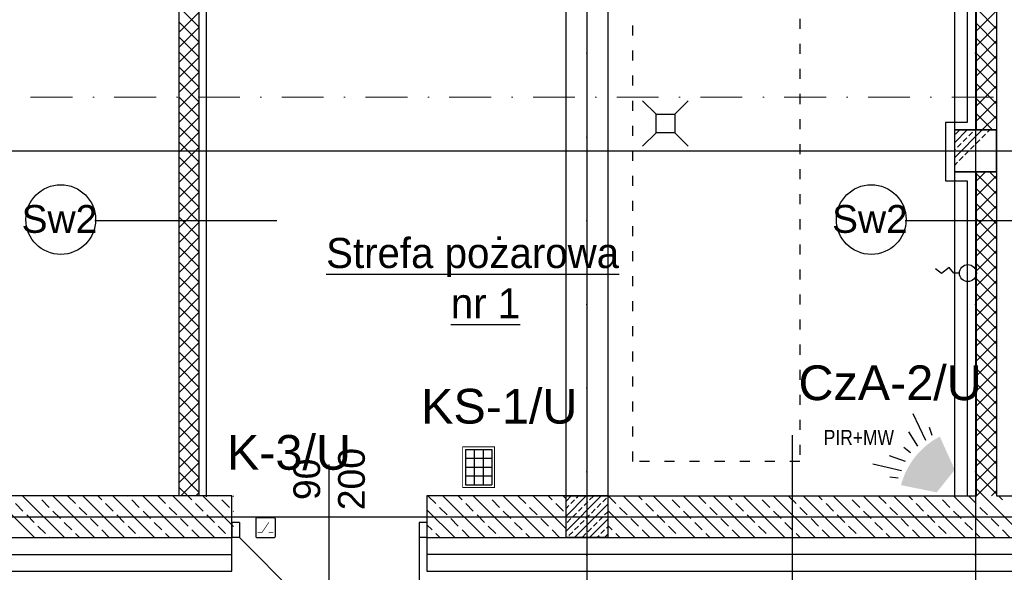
# Model space of a CAD drawing. Header units: millimetres. Extents: x -7023 to 53801, y 9849 to 33561.
# Tile 195 of 256: x 6790 to 7379, y 23799 to 24129. Entities that reach past the tile are written whole.
import ezdxf
from ezdxf.enums import TextEntityAlignment as Align

# ---------------------------------------------------------------- set-up
doc = ezdxf.new("R2010")
doc.units = ezdxf.units.MM
for name, pattern in [('ACAD_ISO03W100', [30, 12, -18]), ('DASHDOT', [1, 0.5, -0.25, 0, -0.25]), ('DASHDOTX2', [2, 1, -0.5, 0, -0.5])]:
    doc.linetypes.add(name, pattern=pattern)
doc.layers.get('0').update_dxf_attribs({"lineweight": 9})
doc.layers.add('.IE_podklad', color=252, linetype='Continuous')
doc.layers.add('IE_SSWiN', color=86, linetype='Continuous')
doc.layers.add('PROJEKT osie', color=251, linetype='DASHDOTX2', lineweight=9)
doc.styles.add('GENERATED_STYLE_2', font='ARIALN.TTF')
doc.styles.add('MtX_Arial_2', font='txt')
doc.styles.add('Opisowy', font='arial.ttf')
doc.styles.get("Standard").update_dxf_attribs({"font": 'arial.ttf'})
doc.linetypes.add('ZIGZAG', pattern='A,0.00254,-5.08,[131,ltypeshp.shx,S=5.08,R=0,X=-5.08,Y=0],-10.16,[131,ltypeshp.shx,S=5.08,R=180,X=5.08,Y=0],-5.08', length=20.32254)

# ---------------------------------------------------------------- blocks, each defined once
blk = doc.blocks.new('OSIE DOMKU')
at = {"layer": 'PROJEKT osie', "ltscale": 25}
for p, q in [((-32119.52, 6226.99), (-32119.52, 4134.85)), ((-31887.02, 6226.99), (-31887.02, 4134.85)), ((-33194.97, 4878.65), (-29895.99, 4878.65)), ((-33194.97, 4659.65), (-29895.99, 4659.65))]:
    blk.add_line(p, q, dxfattribs=at)
blk = doc.blocks.new('klawiatura')
at = {"layer": 'IE_SSWiN', "ltscale": 0.05, "const_width": 0.35}
blk.add_lwpolyline([(121799.99, 45290.13), (121799.99, 45306.23), (121812.59, 45306.23), (121812.59, 45290.13)], close=True, dxfattribs=at)
at = {"layer": 'IE_SSWiN', "ltscale": 0.05}
for points in [[(121801.04, 45305.18), (121801.04, 45291.18)], [(121801.04, 45305.18), (121811.54, 45305.18)], [(121804.54, 45305.18), (121804.54, 45291.18)], [(121808.04, 45305.18), (121808.04, 45291.18)], [(121811.54, 45305.18), (121811.54, 45291.18)], [(121801.04, 45301.68), (121811.54, 45301.68)], [(121801.04, 45298.18), (121811.54, 45298.18)], [(121801.04, 45294.68), (121811.54, 45294.68)], [(121801.04, 45291.18), (121811.54, 45291.18)]]:
    blk.add_lwpolyline(points, dxfattribs=at)
blk = doc.blocks.new('AAT_KONTRKTRON')
blk.add_lwpolyline([(1, -8.27), (18.44, -8.27, 0.414214), (19.64, -7.07), (19.64, 10.37, 0.414214), (18.44, 11.57), (1, 11.57, 0.414214), (-0.2, 10.37), (-0.2, -7.07, 0.414214)], format="xyb", close=True)
at = {"const_width": 0.661}
for points in [[(1.78, -2.98), (6.41, -2.98), (13.03, 6.94)], [(13.03, -2.98), (17.66, -2.98)]]:
    blk.add_lwpolyline(points, dxfattribs=at)
blk = doc.blocks.new('A$C532745CC')
at = {"layer": 'IE_SSWiN'}
blk.add_hatch(color=256, dxfattribs=at).paths.add_polyline_path([(3.505, 1.286), (4.076, 3.032), (3.05, 4.069), (1.298, 3.515, 0.211193)])
for p, q in [((1.197, 3.146), (0.789, 3.053)), ((1.409, 2.796), (0, 2.308)), ((1.658, 2.35), (0.882, 1.988)), ((1.941, 1.944), (1.636, 1.643)), ((2.344, 1.657), (1.974, 0.885)), ((2.787, 1.404), (2.284, 0)), ((3.135, 1.188), (3.037, 0.781))]:
    blk.add_line(p, q, dxfattribs=at)

msp = doc.modelspace()

# ---------------------------------------------------------------- linework, layer by layer
at = {"layer": '.IE_podklad', "ltscale": 25}
for p, q in [((7129.56, 25399.22), (7129.56, 23307.08)), ((7362.06, 25399.22), (7362.06, 23307.08)), ((6054.1, 24050.88), (9353.09, 24050.88)), ((6054.1, 23831.88), (9353.09, 23831.88))]:
    msp.add_line(p, q, dxfattribs=at)
at = {"layer": '.IE_podklad'}
for p, q in [((6885.49, 24369.38), (6885.49, 23844.38)), ((7374.56, 24369.38), (7374.56, 23844.38)), ((6897.49, 24344.38), (6897.49, 23844.38)), ((7362.56, 24063.38), (7362.56, 24344.38)), ((7357.08, 24338.88), (7357.08, 24067.88)), ((6902.08, 23843.88), (6902.08, 24279.97)), ((6897.49, 24125.05), (6885.49, 24137.05)), ((6885.49, 24121.61), (6897.49, 24133.61)), ((7374.56, 24123.94), (7362.56, 24135.94)), ((7362.56, 24122.72), (7374.56, 24134.72)), ((6897.49, 24116.07), (6885.49, 24128.07)), ((7374.56, 24114.96), (7362.56, 24126.96)), ((6885.49, 24112.63), (6897.49, 24124.63)), ((7362.56, 24113.74), (7374.56, 24125.74)), ((6897.49, 24107.09), (6885.49, 24119.09)), ((6885.49, 24103.65), (6897.49, 24115.65)), ((7374.56, 24105.98), (7362.56, 24117.98)), ((7362.56, 24104.76), (7374.56, 24116.76)), ((6897.49, 24098.11), (6885.49, 24110.11)), ((7374.56, 24097), (7362.56, 24109)), ((6885.49, 24094.67), (6897.49, 24106.67)), ((7362.56, 24095.78), (7374.56, 24107.78)), ((6897.49, 24089.13), (6885.49, 24101.13)), ((6885.49, 24085.69), (6897.49, 24097.69)), ((7374.56, 24088.02), (7362.56, 24100.02)), ((7362.56, 24086.8), (7374.56, 24098.8)), ((6897.49, 24080.15), (6885.49, 24092.15)), ((6885.49, 24076.71), (6897.49, 24088.71)), ((7374.56, 24079.04), (7362.56, 24091.04)), ((7362.56, 24077.82), (7374.56, 24089.82)), ((6897.49, 24071.17), (6885.49, 24083.17)), ((6885.49, 24067.73), (6897.49, 24079.73)), ((7374.56, 24070.05), (7362.56, 24082.05)), ((7362.56, 24068.84), (7374.56, 24080.84)), ((6897.49, 24062.19), (6885.49, 24074.19)), ((6885.49, 24058.75), (6897.49, 24070.75)), ((7357.08, 24067.88), (7344.08, 24067.88)), ((7344.08, 24067.88), (7344.08, 24032.88)), ((7372.25, 24063.38), (7362.56, 24073.07)), ((7366.07, 24063.38), (7374.56, 24071.86)), ((6897.49, 24053.21), (6885.49, 24065.21)), ((6885.49, 24049.77), (6897.49, 24061.77)), ((7349.56, 24055.84), (7357.09, 24063.38)), ((7349.56, 24046.86), (7366.07, 24063.38)), ((7374.56, 24063.38), (7349.56, 24063.38)), ((7349.56, 24063.38), (7374.56, 24063.38)), ((7349.56, 24038.38), (7349.56, 24063.38)), ((7350.08, 24060.85), (7352.33, 24063.1)), ((7357.94, 24059.73), (7360.18, 24061.98)), ((7361.31, 24063.1), (7361.58, 24063.38)), ((7363.27, 24063.38), (7362.56, 24064.09)), ((7369.16, 24061.98), (7370.56, 24063.38)), ((7374.56, 24038.38), (7374.56, 24063.38)), ((7374.56, 24063.38), (7374.56, 24038.38)), ((6897.49, 24044.23), (6885.49, 24056.23)), ((7354.57, 24056.36), (7356.82, 24058.61)), ((7362.43, 24055.24), (7364.67, 24057.49)), ((7365.8, 24058.61), (7368.04, 24060.85)), ((6885.49, 24040.79), (6897.49, 24052.79)), ((7349.56, 24051.35), (7350.08, 24051.87)), ((7351.2, 24053), (7353.45, 24055.24)), ((7355.69, 24048.51), (7357.94, 24050.75)), ((7359.06, 24051.87), (7361.31, 24054.12)), ((6897.49, 24035.25), (6885.49, 24047.25)), ((7349.56, 24042.37), (7351.2, 24044.02)), ((7352.33, 24045.14), (7354.57, 24047.38)), ((6885.49, 24031.81), (6897.49, 24043.81)), ((6897.49, 24026.27), (6885.49, 24038.27)), ((7349.56, 24038.38), (7374.56, 24038.38)), ((7374.56, 24038.38), (7349.56, 24038.38)), ((7362.56, 24032.92), (7368.01, 24038.38)), ((7362.56, 23844.38), (7362.56, 24038.38)), ((7374.56, 24034.13), (7370.31, 24038.38)), ((6885.49, 24022.83), (6897.49, 24034.83)), ((7344.08, 24032.88), (7357.08, 24032.88)), ((7357.08, 24032.88), (7357.08, 23844.38)), ((7374.56, 24025.15), (7362.56, 24037.15)), ((7362.56, 24023.94), (7374.56, 24035.94)), ((6897.49, 24017.28), (6885.49, 24029.28)), ((7374.56, 24016.17), (7362.56, 24028.17)), ((7362.56, 24014.96), (7374.56, 24026.96)), ((6885.49, 24013.85), (6897.49, 24025.85)), ((6897.49, 24008.3), (6885.49, 24020.3)), ((6885.49, 24004.87), (6897.49, 24016.87)), ((7374.56, 24007.19), (7362.56, 24019.19)), ((7362.56, 24005.98), (7374.56, 24017.98)), ((6835.09, 24009.25), (6944.08, 24009.25)), ((6897.49, 23999.32), (6885.49, 24011.32)), ((7319.93, 24009.25), (7428.92, 24009.25)), ((7374.56, 23998.21), (7362.56, 24010.21)), ((7362.56, 23997), (7374.56, 24009)), ((6885.49, 23995.89), (6897.49, 24007.89)), ((6897.49, 23990.34), (6885.49, 24002.34)), ((6885.49, 23986.91), (6897.49, 23998.91)), ((7374.56, 23989.23), (7362.56, 24001.23)), ((7362.56, 23988.02), (7374.56, 24000.02)), ((6897.49, 23981.36), (6885.49, 23993.36)), ((7374.56, 23980.25), (7362.56, 23992.25)), ((7362.56, 23979.04), (7374.56, 23991.04)), ((6885.49, 23977.93), (6897.49, 23989.93)), ((6897.49, 23972.38), (6885.49, 23984.38)), ((6885.49, 23968.95), (6897.49, 23980.95)), ((7374.56, 23971.27), (7362.56, 23983.27)), ((7362.56, 23970.06), (7374.56, 23982.06)), ((6897.49, 23963.4), (6885.49, 23975.4)), ((7374.56, 23962.29), (7362.56, 23974.29)), ((6885.49, 23959.97), (6897.49, 23971.97)), ((7362.56, 23961.08), (7374.56, 23973.08)), ((6897.49, 23954.42), (6885.49, 23966.42)), ((6885.49, 23950.99), (6897.49, 23962.99)), ((7374.56, 23953.31), (7362.56, 23965.31)), ((7362.56, 23952.1), (7374.56, 23964.1)), ((6897.49, 23945.44), (6885.49, 23957.44)), ((7374.56, 23944.33), (7362.56, 23956.33)), ((6885.49, 23942.01), (6897.49, 23954.01)), ((7362.56, 23943.12), (7374.56, 23955.12)), ((6897.49, 23936.46), (6885.49, 23948.46)), ((6885.49, 23933.03), (6897.49, 23945.03)), ((7374.56, 23935.35), (7362.56, 23947.35)), ((7362.56, 23934.14), (7374.56, 23946.14)), ((6897.49, 23927.48), (6885.49, 23939.48)), ((7374.56, 23926.37), (7362.56, 23938.37)), ((6885.49, 23924.05), (6897.49, 23936.05)), ((7362.56, 23925.16), (7374.56, 23937.16)), ((6897.49, 23918.5), (6885.49, 23930.5)), ((6885.49, 23915.06), (6897.49, 23927.06)), ((7374.56, 23917.39), (7362.56, 23929.39)), ((7362.56, 23916.18), (7374.56, 23928.18)), ((6897.49, 23909.52), (6885.49, 23921.52)), ((7374.56, 23908.41), (7362.56, 23920.41)), ((6885.49, 23906.08), (6897.49, 23918.08)), ((7362.56, 23907.2), (7374.56, 23919.2)), ((6897.49, 23900.54), (6885.49, 23912.54)), ((6885.49, 23897.1), (6897.49, 23909.1)), ((7374.56, 23899.43), (7362.56, 23911.43)), ((7362.56, 23898.22), (7374.56, 23910.22)), ((6897.49, 23891.56), (6885.49, 23903.56)), ((6885.49, 23888.12), (6897.49, 23900.12)), ((7374.56, 23890.45), (7362.56, 23902.45)), ((7362.56, 23889.24), (7374.56, 23901.24)), ((6897.49, 23882.58), (6885.49, 23894.58)), ((6885.49, 23879.14), (6897.49, 23891.14)), ((7374.56, 23881.47), (7362.56, 23893.47)), ((7362.56, 23880.26), (7374.56, 23892.26)), ((6897.49, 23873.6), (6885.49, 23885.6)), ((6885.49, 23870.16), (6897.49, 23882.16)), ((7252.31, 23880.79), (7252.31, 23771.8)), ((7374.56, 23872.49), (7362.56, 23884.49)), ((7362.56, 23871.28), (7374.56, 23883.28)), ((6897.49, 23864.62), (6885.49, 23876.62)), ((6885.49, 23861.18), (6897.49, 23873.18)), ((7374.56, 23863.51), (7362.56, 23875.51)), ((7362.56, 23862.29), (7374.56, 23874.29)), ((6897.49, 23855.64), (6885.49, 23867.64)), ((6885.49, 23852.2), (6897.49, 23864.2)), ((6975.43, 23734.64), (6975.43, 23863.05)), ((7374.56, 23854.53), (7362.56, 23866.53)), ((7362.56, 23853.31), (7374.56, 23865.31)), ((6897.49, 23846.66), (6885.49, 23858.66)), ((7374.56, 23845.55), (7362.56, 23857.55)), ((7362.6, 23844.38), (7374.56, 23856.33)), ((6890.79, 23844.38), (6885.49, 23849.68)), ((6886.65, 23844.38), (6897.49, 23855.22)), ((6917.06, 23844.38), (6396.06, 23844.38)), ((6799.05, 23819.38), (6774.05, 23844.38)), ((6817.01, 23819.38), (6792.01, 23844.38)), ((6801.16, 23844.21), (6800.99, 23844.38)), ((6834.97, 23819.38), (6809.97, 23844.38)), ((6823.61, 23839.72), (6819.12, 23844.21)), ((6852.93, 23819.38), (6827.93, 23844.38)), ((6839.33, 23841.96), (6836.91, 23844.38)), ((6870.89, 23819.38), (6845.89, 23844.38)), ((6855.04, 23844.21), (6854.87, 23844.38)), ((6888.85, 23819.38), (6863.85, 23844.38)), ((6877.49, 23839.72), (6873, 23844.21)), ((6906.81, 23819.38), (6881.81, 23844.38)), ((6893.21, 23841.96), (6890.79, 23844.38)), ((6895.63, 23844.38), (6897.49, 23846.24)), ((6918.06, 23826.09), (6899.77, 23844.38)), ((6908.93, 23844.21), (6908.75, 23844.38)), ((6917.06, 23819.38), (6917.06, 23844.38)), ((6918.06, 23844.06), (6917.73, 23844.38)), ((7117.06, 23844.38), (7033.81, 23844.38)), ((7033.81, 23844.38), (7033.81, 23819.38)), ((7039.14, 23839.72), (7034.65, 23844.21)), ((7068.46, 23819.38), (7043.46, 23844.38)), ((7054.85, 23841.96), (7052.44, 23844.38)), ((7086.42, 23819.38), (7061.42, 23844.38)), ((7070.57, 23844.21), (7070.4, 23844.38)), ((7104.38, 23819.38), (7079.38, 23844.38)), ((7093.02, 23839.72), (7088.53, 23844.21)), ((7117.06, 23824.66), (7097.34, 23844.38)), ((7108.74, 23841.96), (7106.32, 23844.38)), ((7117.06, 23842.62), (7115.3, 23844.38)), ((7117.06, 23841.3), (7120.13, 23844.38)), ((7117.06, 23832.32), (7129.11, 23844.38)), ((7117.06, 23823.34), (7138.09, 23844.38)), ((7117.06, 23819.38), (7117.06, 23844.38)), ((7117.06, 23844.38), (7142.06, 23844.38)), ((7123.33, 23843.08), (7124.62, 23844.38)), ((7131.19, 23841.96), (7133.43, 23844.21)), ((7142.06, 23844.38), (7142.06, 23819.38)), ((7142.06, 23844.38), (7362.56, 23844.38)), ((7146.9, 23839.72), (7142.41, 23844.21)), ((7176.22, 23819.38), (7151.22, 23844.38)), ((7162.62, 23841.96), (7160.2, 23844.38)), ((7194.18, 23819.38), (7169.18, 23844.38)), ((7178.33, 23844.21), (7178.16, 23844.38)), ((7212.14, 23819.38), (7187.14, 23844.38)), ((7200.78, 23839.72), (7196.29, 23844.21)), ((7230.1, 23819.38), (7205.1, 23844.38)), ((7216.5, 23841.96), (7214.08, 23844.38)), ((7248.06, 23819.38), (7223.06, 23844.38)), ((7232.21, 23844.21), (7232.04, 23844.38)), ((7266.02, 23819.38), (7241.02, 23844.38)), ((7254.67, 23839.72), (7250.17, 23844.21)), ((7283.98, 23819.38), (7258.98, 23844.38)), ((7270.38, 23841.96), (7267.96, 23844.38)), ((7301.95, 23819.38), (7276.95, 23844.38)), ((7286.1, 23844.21), (7285.93, 23844.38)), ((7319.91, 23819.38), (7294.91, 23844.38)), ((7308.55, 23839.72), (7304.06, 23844.21)), ((7337.87, 23819.38), (7312.87, 23844.38)), ((7324.26, 23841.96), (7321.85, 23844.38)), ((7355.83, 23819.38), (7330.83, 23844.38)), ((7339.98, 23844.21), (7339.81, 23844.38)), ((7373.79, 23819.38), (7348.79, 23844.38)), ((7362.43, 23839.72), (7357.94, 23844.21)), ((7366.75, 23844.38), (7362.56, 23848.57)), ((7391.75, 23819.38), (7366.75, 23844.38)), ((7371.58, 23844.38), (7374.56, 23847.35)), ((7374.56, 23844.38), (7783.06, 23844.38)), ((7378.14, 23841.96), (7375.73, 23844.38)), ((6792.18, 23835.23), (6787.69, 23839.72)), ((6807.9, 23837.47), (6803.41, 23841.96)), ((6846.06, 23835.23), (6841.57, 23839.72)), ((6861.78, 23837.47), (6857.29, 23841.96)), ((6899.94, 23835.23), (6895.45, 23839.72)), ((6915.66, 23837.47), (6911.17, 23841.96)), ((7061.59, 23835.23), (7057.1, 23839.72)), ((7077.31, 23837.47), (7072.81, 23841.96)), ((7115.47, 23835.23), (7110.98, 23839.72)), ((7117.06, 23836.81), (7118.84, 23838.59)), ((7119.96, 23839.72), (7122.21, 23841.96)), ((7122.07, 23819.38), (7142.06, 23839.36)), ((7127.82, 23838.59), (7130.06, 23840.84)), ((7135.68, 23837.47), (7137.92, 23839.72)), ((7139.04, 23840.84), (7141.29, 23843.08)), ((7169.35, 23835.23), (7164.86, 23839.72)), ((7185.07, 23837.47), (7180.58, 23841.96)), ((7223.23, 23835.23), (7218.74, 23839.72)), ((7238.95, 23837.47), (7234.46, 23841.96)), ((7277.12, 23835.23), (7272.63, 23839.72)), ((7292.83, 23837.47), (7288.34, 23841.96)), ((7331, 23835.23), (7326.51, 23839.72)), ((7346.71, 23837.47), (7342.22, 23841.96)), ((6798.92, 23828.49), (6794.43, 23832.98)), ((6814.63, 23830.74), (6810.14, 23835.23)), ((6830.35, 23832.98), (6825.86, 23837.47)), ((6852.8, 23828.49), (6848.31, 23832.98)), ((6868.51, 23830.74), (6864.02, 23835.23)), ((6884.23, 23832.98), (6879.74, 23837.47)), ((6906.68, 23828.49), (6902.19, 23832.98)), ((6918.06, 23835.08), (6917.91, 23835.23)), ((7050.5, 23819.38), (7033.81, 23836.06)), ((7045.87, 23832.98), (7041.38, 23837.47)), ((7068.32, 23828.49), (7063.83, 23832.98)), ((7084.04, 23830.74), (7079.55, 23835.23)), ((7099.76, 23832.98), (7095.27, 23837.47)), ((7121.08, 23831.86), (7123.33, 23834.1)), ((7124.45, 23835.23), (7126.7, 23837.47)), ((7128.94, 23830.74), (7131.19, 23832.98)), ((7132.31, 23834.1), (7134.55, 23836.35)), ((7140.17, 23832.98), (7142.06, 23834.87)), ((7158.26, 23819.38), (7142.06, 23835.58)), ((7153.64, 23832.98), (7149.15, 23837.47)), ((7176.09, 23828.49), (7171.6, 23832.98)), ((7191.8, 23830.74), (7187.31, 23835.23)), ((7207.52, 23832.98), (7203.03, 23837.47)), ((7229.97, 23828.49), (7225.48, 23832.98)), ((7245.68, 23830.74), (7241.19, 23835.23)), ((7261.4, 23832.98), (7256.91, 23837.47)), ((7283.85, 23828.49), (7279.36, 23832.98)), ((7299.57, 23830.74), (7295.08, 23835.23)), ((7315.28, 23832.98), (7310.79, 23837.47)), ((7337.73, 23828.49), (7333.24, 23832.98)), ((7353.45, 23830.74), (7348.96, 23835.23)), ((7369.16, 23832.98), (7364.67, 23837.47)), ((6805.65, 23821.76), (6801.16, 23826.25)), ((6821.37, 23824), (6816.88, 23828.49)), ((6837.08, 23826.25), (6832.59, 23830.74)), ((6859.53, 23821.76), (6855.04, 23826.25)), ((6875.25, 23824), (6870.76, 23828.49)), ((6890.96, 23826.25), (6886.47, 23830.74)), ((6913.42, 23821.76), (6908.93, 23826.25)), ((6921.63, 23828.53), (6917.06, 23828.53)), ((6917.06, 23828.53), (6917.06, 23819.38)), ((6921.63, 23828.53), (6921.63, 23819.38)), ((7033.81, 23828.53), (7029.23, 23828.53)), ((7029.23, 23828.53), (7029.23, 23819.38)), ((7033.81, 23828.53), (7033.81, 23819.38)), ((7036.89, 23824), (7033.81, 23827.08)), ((7052.61, 23826.25), (7048.12, 23830.74)), ((7075.06, 23821.76), (7070.57, 23826.25)), ((7090.78, 23824), (7086.29, 23828.49)), ((7106.49, 23826.25), (7102, 23830.74)), ((7117.72, 23828.49), (7119.96, 23830.74)), ((7122.21, 23824), (7124.45, 23826.25)), ((7125.57, 23827.37), (7127.82, 23829.61)), ((7131.05, 23819.38), (7142.06, 23830.38)), ((7133.43, 23826.25), (7135.68, 23828.49)), ((7136.8, 23829.61), (7139.04, 23831.86)), ((7144.66, 23824), (7142.06, 23826.6)), ((7160.37, 23826.25), (7155.88, 23830.74)), ((7182.82, 23821.76), (7178.33, 23826.25)), ((7198.54, 23824), (7194.05, 23828.49)), ((7214.25, 23826.25), (7209.76, 23830.74)), ((7236.7, 23821.76), (7232.21, 23826.25)), ((7252.42, 23824), (7247.93, 23828.49)), ((7268.14, 23826.25), (7263.65, 23830.74)), ((7290.59, 23821.76), (7286.1, 23826.25)), ((7306.3, 23824), (7301.81, 23828.49)), ((7322.02, 23826.25), (7317.53, 23830.74)), ((7344.47, 23821.76), (7339.98, 23826.25)), ((7360.18, 23824), (7355.69, 23828.49)), ((7375.9, 23826.25), (7371.41, 23830.74)), ((6825.99, 23819.38), (6823.61, 23821.76)), ((6843.82, 23819.51), (6839.33, 23824)), ((6879.87, 23819.38), (6877.49, 23821.76)), ((6897.7, 23819.51), (6893.21, 23824)), ((7041.52, 23819.38), (7039.14, 23821.76)), ((7059.34, 23819.51), (7054.85, 23824)), ((7095.4, 23819.38), (7093.02, 23821.76)), ((7113.23, 23819.51), (7108.74, 23824)), ((7118.84, 23820.63), (7121.08, 23822.88)), ((7126.7, 23819.51), (7128.94, 23821.76)), ((7130.06, 23822.88), (7132.31, 23825.12)), ((7135.54, 23819.38), (7136.8, 23820.63)), ((7137.92, 23821.76), (7140.17, 23824)), ((7140.03, 23819.38), (7142.06, 23821.4)), ((7141.29, 23825.12), (7142.06, 23825.89)), ((7149.28, 23819.38), (7146.9, 23821.76)), ((7167.11, 23819.51), (7162.62, 23824)), ((7203.16, 23819.38), (7200.78, 23821.76)), ((7220.99, 23819.51), (7216.5, 23824)), ((7257.04, 23819.38), (7254.67, 23821.76)), ((7274.87, 23819.51), (7270.38, 23824)), ((7310.93, 23819.38), (7308.55, 23821.76)), ((7328.75, 23819.51), (7324.26, 23824)), ((7364.81, 23819.38), (7362.43, 23821.76)), ((7382.63, 23819.51), (7378.14, 23824)), ((6371.06, 23819.38), (6917.06, 23819.38)), ((6808.03, 23819.38), (6807.9, 23819.51)), ((6861.91, 23819.38), (6861.78, 23819.51)), ((6915.79, 23819.38), (6915.66, 23819.51)), ((6921.63, 23819.38), (6917.06, 23819.38)), ((6917.06, 23799.38), (6917.06, 23819.38)), ((6921.63, 23819.38), (7029.23, 23711.78)), ((7033.81, 23819.38), (7029.23, 23819.38)), ((7029.23, 23819.38), (7029.23, 23711.78)), ((7033.81, 23819.38), (7808.06, 23819.38)), ((7033.81, 23819.38), (7033.81, 23799.38)), ((7077.44, 23819.38), (7077.31, 23819.51)), ((7142.06, 23819.38), (7117.06, 23819.38)), ((7117.58, 23819.38), (7117.72, 23819.51)), ((7185.2, 23819.38), (7185.07, 23819.51)), ((7239.08, 23819.38), (7238.95, 23819.51)), ((7292.96, 23819.38), (7292.83, 23819.51)), ((7346.85, 23819.38), (7346.71, 23819.51)), ((6351.06, 23799.38), (6917.06, 23799.38)), ((7033.81, 23799.38), (7808.06, 23799.38))]:
    msp.add_line(p, q, dxfattribs=at)
at = {"layer": '.IE_podklad', "ltscale": 0.5}
for p, q in [((7117.06, 23844.38), (7117.06, 24369.38)), ((7142.06, 24369.38), (7142.06, 23844.38)), ((7349.56, 23844.38), (7349.56, 24369.38)), ((7374.56, 24369.38), (7374.56, 23844.38)), ((7142.06, 23844.38), (7117.06, 23844.38))]:
    msp.add_line(p, q, dxfattribs=at)
at = {"layer": '.IE_podklad', "linetype": 'ACAD_ISO03W100', "ltscale": 0.5}
for p, q in [((7156.98, 23864.86), (7156.98, 24264.86)), ((7256.98, 24264.86), (7256.98, 23864.86)), ((7256.98, 23864.86), (7156.98, 23864.86))]:
    msp.add_line(p, q, dxfattribs=at)
at = {"layer": '.IE_podklad', "linetype": 'ZIGZAG'}
for p, q in [((6361.06, 23809.38), (6917.06, 23809.38)), ((7808.06, 23809.38), (7033.81, 23809.38))]:
    msp.add_line(p, q, dxfattribs=at)
at = {"layer": '.IE_podklad', "linetype": 'DASHDOT', "lineweight": 13, "ltscale": 50}
msp.add_lwpolyline([(7873.83, 24083.01), (6642.99, 24083.01)], dxfattribs=at)
at = {"layer": '.IE_podklad'}
for points in [[(7162.89, 24080.78), (7170.89, 24072.78)], [(7190.09, 24080.78), (7182.09, 24072.78)], [(7162.89, 24053.58), (7170.89, 24061.58)], [(7190.09, 24053.58), (7182.09, 24061.58)], [(7352.41, 23977.67), (7349.03, 23977.67), (7346.19, 23981.1), (7341.72, 23977.41), (7338.06, 23980.2)]]:
    msp.add_lwpolyline(points, dxfattribs=at)
msp.add_lwpolyline([(7170.89, 24061.58), (7170.89, 24072.78), (7182.09, 24072.78), (7182.09, 24061.58)], close=True, dxfattribs=at)
for centre, radius in [((6814.8, 24009.72), 20.85), ((7299.65, 24009.72), 20.85), ((7357.48, 23977.67), 5.07)]:
    msp.add_circle(centre, radius, dxfattribs=at)

# ---------------------------------------------------------------- block references
msp.add_blockref('OSIE DOMKU', (39249.07, 19172.23), dxfattribs=at)
at = {"layer": 'IE_SSWiN', "lineweight": 18, "xscale": -11.86421400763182, "yscale": 11.86421400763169, "zscale": 11.86421400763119, "rotation": 186.118268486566}
msp.add_blockref('A$C532745CC', (7297.69, 23890.61), dxfattribs=at)
at = {"layer": 'IE_SSWiN'}
for name, p, xscale, yscale, zscale in [('klawiatura', (-177368.25, -44726.69), 1.514150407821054, 1.514150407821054, 1.514150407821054), ('AAT_KONTRKTRON', (6931.53, 23824.4), 0.5930077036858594, 0.5930077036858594, 0.5930077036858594)]:
    msp.add_blockref(name, p, dxfattribs=dict(at, xscale=xscale, yscale=yscale, zscale=zscale))

# ---------------------------------------------------------------- texts
at = {"layer": '.IE_podklad', "linetype": 'Continuous', "style": 'Opisowy'}
for p in [(6791.39, 24001.77), (7276.23, 24001.77)]:
    msp.add_text('Sw2', height=16.64, dxfattribs=at).set_placement(p)
at = {"layer": '.IE_podklad', "linetype": 'Continuous'}
for s, height, rotation, style, p in [('%%UStrefa pożarowa', 18, 360, 'MtX_Arial_2', (6973.55, 23980.72)), ('%%Unr 1', 18, 360, 'MtX_Arial_2', (7048.14, 23950.61)), ('200', 16, 90, 'Opisowy', (6996.7, 23835.76)), ('90', 16, 90, 'Opisowy', (6969.96, 23841.84))]:
    msp.add_text(s, height=height, rotation=rotation, dxfattribs=dict(at, style=style)).set_placement(p)
at = {"layer": 'IE_SSWiN', "linetype": 'Continuous'}
for s, p in [('CzA-2/U', (7256.13, 23922.44)), ('KS-1/U', (7030.34, 23908.41)), ('K-3/U', (6914.22, 23880.79))]:
    msp.add_text(s, height=20.777, dxfattribs=at).set_placement(p, align=Align.TOP_LEFT)
at = {"layer": 'IE_SSWiN', "linetype": 'Continuous', "lineweight": 9, "insert": (7271.22, 23874.76), "char_height": 9.116, "attachment_point": 7, "style": 'GENERATED_STYLE_2'}
msp.add_mtext('PIR+MW', dxfattribs=at)

doc.saveas('drawing.dxf')
